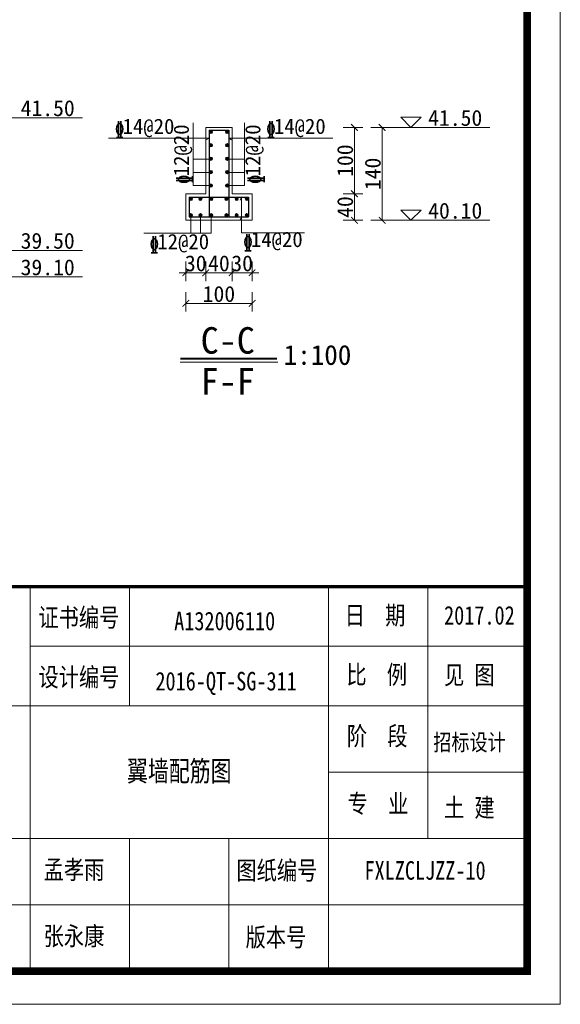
# Model space of a CAD drawing. Extents: x -13074 to 1448651, y 3648755 to 8081248.
# Tile 119 of 173: x 562018 to 562100, y 3858485 to 3858634. Entities that reach past the tile are written whole.
import ezdxf

# ---------------------------------------------------------------- set-up
doc = ezdxf.new("R2010")
doc.units = 0
doc.header["$PDMODE"] = 32
doc.header["$PDSIZE"] = 0.2
doc.layers.get('0').update_dxf_attribs({"linetype": 'CONTINUOUS'})
doc.layers.get('Defpoints').update_dxf_attribs({"linetype": 'CONTINUOUS'})
for name, color, linetype, lineweight in [('0.09标注线', 3, 'CONTINUOUS', 9), ('0.13填充', 8, 'CONTINUOUS', 9), ('0.30粗线', 7, 'CONTINUOUS', 30), ('0.30红', 1, 'CONTINUOUS', 30), ('SHEET', 1, 'CONTINUOUS', 15), ('文字', 7, 'CONTINUOUS', 15), ('新建路', 7, 'CONTINUOUS', 40)]:
    doc.layers.add(name, color=color, linetype=linetype, lineweight=lineweight)
doc.styles.add('-仿宋_GB2312', font='FangSong_GB2312.ttf')
doc.styles.add('CHX-1', font='tssdeng.shx', dxfattribs={"width": 0.7, "height": 300, "bigfont": 'atssdchn.shx'})
doc.styles.add('FHZ', font='FangSong_GB2312.ttf', dxfattribs={"width": 0.7070000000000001, "height": 300})
doc.dimstyles.new('zzzz STANDARD', dxfattribs={"dimtxt": 2.3, "dimasz": 1, "dimexe": 1.25, "dimexo": 1.5, "dimgap": 0.2, "dimtad": 1, "dimdec": 0, "dimlfac": 10, "dimzin": 0, "dimdsep": 46, "dimtxsty": '-仿宋_GB2312', "dimblk": 'ARCHTICK', "dimcen": 0.09, "dimadec": 0, "dimazin": 0, "dimtfac": 1, "dimtdec": 0, "dimtix": 1, "dimtmove": 2, "dimatfit": 3, "dimfxl": 1.7, "dimfxlon": 1, "dimtolj": 1, "dimtzin": 0, "dimlwd": 9, "dimlwe": 9, "dimarcsym": 0})

# ---------------------------------------------------------------- blocks, each defined once
blk = doc.blocks.new('_ARCHTICK')
at = {"color": 0, "linetype": 'ByBlock', "const_width": 0.15}
blk.add_lwpolyline([(-0.5, -0.5), (0.5, 0.5)], dxfattribs=at)
blk = doc.blocks.new('*D2654')
at = {"layer": 'Defpoints', "color": 0, "linetype": 'Continuous', "lineweight": 13}
for p in [(562050.2392936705, 3858617.73100497), (562053.2392936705, 3858607.731004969), (562068.69054901, 3858607.731004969)]:
    blk.add_point(p, dxfattribs=at)
at = {"layer": '新建路', "color": 0, "linetype": 'Continuous', "lineweight": 9}
for p, q in [((562066.99054901, 3858617.73100497), (562069.94054901, 3858617.73100497)), ((562068.69054901, 3858617.73100497), (562068.69054901, 3858607.731004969)), ((562066.99054901, 3858607.731004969), (562069.94054901, 3858607.731004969))]:
    blk.add_line(p, q, dxfattribs=at)
for p, rotation in [((562068.69054901, 3858617.73100497), 90), ((562068.69054901, 3858607.731004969), 270)]:
    blk.add_blockref('_ARCHTICK', p, dxfattribs=dict(at, rotation=rotation))
at = {"layer": '新建路', "color": 0, "linetype": 'Continuous', "lineweight": 13, "insert": (562067.2905490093, 3858612.731004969), "char_height": 2.4, "attachment_point": 5, "rotation": 90, "style": '-仿宋_GB2312'}
blk.add_mtext('\\A1;100', dxfattribs=at)
blk = doc.blocks.new('*D2655')
at = {"layer": 'Defpoints', "color": 0, "linetype": 'Continuous', "lineweight": 13}
for p in [(562053.2392936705, 3858607.731004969), (562053.2392936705, 3858603.731004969), (562068.69054901, 3858603.731004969)]:
    blk.add_point(p, dxfattribs=at)
at = {"layer": '新建路', "color": 0, "linetype": 'Continuous', "lineweight": 9}
for p, q in [((562066.99054901, 3858607.731004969), (562069.94054901, 3858607.731004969)), ((562068.69054901, 3858607.731004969), (562068.69054901, 3858603.731004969)), ((562066.99054901, 3858603.731004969), (562069.94054901, 3858603.731004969))]:
    blk.add_line(p, q, dxfattribs=at)
for p, rotation in [((562068.69054901, 3858607.731004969), 90), ((562068.69054901, 3858603.731004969), 270)]:
    blk.add_blockref('_ARCHTICK', p, dxfattribs=dict(at, rotation=rotation))
at = {"layer": '新建路', "color": 0, "linetype": 'Continuous', "lineweight": 13, "insert": (562067.2905490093, 3858605.731004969), "char_height": 2.4, "attachment_point": 5, "rotation": 90, "style": '-仿宋_GB2312'}
blk.add_mtext('\\A1;40', dxfattribs=at)
blk = doc.blocks.new('*D2656')
at = {"layer": 'Defpoints', "color": 0, "linetype": 'Continuous', "lineweight": 13}
for p in [(562050.2392936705, 3858617.73100497), (562053.2392936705, 3858603.731004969), (562072.8658851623, 3858603.731004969)]:
    blk.add_point(p, dxfattribs=at)
at = {"layer": '新建路', "color": 0, "linetype": 'Continuous', "lineweight": 9}
for p, q in [((562071.1658851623, 3858617.73100497), (562074.1158851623, 3858617.73100497)), ((562072.8658851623, 3858617.73100497), (562072.8658851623, 3858603.731004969)), ((562071.1658851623, 3858603.731004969), (562074.1158851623, 3858603.731004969))]:
    blk.add_line(p, q, dxfattribs=at)
for p, rotation in [((562072.8658851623, 3858617.73100497), 90), ((562072.8658851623, 3858603.731004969), 270)]:
    blk.add_blockref('_ARCHTICK', p, dxfattribs=dict(at, rotation=rotation))
at = {"layer": '新建路', "color": 0, "linetype": 'Continuous', "lineweight": 13, "insert": (562071.4658851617, 3858610.731004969), "char_height": 2.4, "attachment_point": 5, "rotation": 90, "style": '-仿宋_GB2312'}
blk.add_mtext('\\A1;140', dxfattribs=at)
blk = doc.blocks.new('*D2657')
at = {"layer": 'Defpoints', "color": 0, "linetype": 'Continuous', "lineweight": 13}
for p in [(562046.2392936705, 3858607.731004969), (562043.2392936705, 3858603.73100497), (562046.2392936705, 3858595.825895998)]:
    blk.add_point(p, dxfattribs=at)
at = {"layer": '新建路', "color": 0, "linetype": 'Continuous', "lineweight": 9}
for p, q in [((562043.2392936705, 3858597.525895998), (562043.2392936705, 3858594.575895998)), ((562046.2392936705, 3858597.525895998), (562046.2392936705, 3858594.575895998)), ((562043.2392936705, 3858595.825895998), (562042.2392936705, 3858595.825895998)), ((562043.2392936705, 3858595.825895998), (562046.2392936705, 3858595.825895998)), ((562046.2392936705, 3858595.825895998), (562047.2392936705, 3858595.825895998))]:
    blk.add_line(p, q, dxfattribs=at)
blk.add_blockref('_ARCHTICK', (562043.2392936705, 3858595.825895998), dxfattribs=at)
at = {"layer": '新建路', "color": 0, "linetype": 'Continuous', "lineweight": 9, "rotation": 180}
blk.add_blockref('_ARCHTICK', (562046.2392936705, 3858595.825895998), dxfattribs=at)
at = {"layer": '新建路', "color": 0, "linetype": 'Continuous', "lineweight": 13, "insert": (562044.7392936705, 3858597.225895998), "char_height": 2.4, "attachment_point": 5, "style": '-仿宋_GB2312'}
blk.add_mtext('\\A1;30', dxfattribs=at)
blk = doc.blocks.new('*D2659')
at = {"layer": 'Defpoints', "color": 0, "linetype": 'Continuous', "lineweight": 13}
for p in [(562050.2392936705, 3858607.731004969), (562053.2392936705, 3858607.731004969), (562053.2392936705, 3858595.825895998)]:
    blk.add_point(p, dxfattribs=at)
at = {"layer": '新建路', "color": 0, "linetype": 'Continuous', "lineweight": 9}
for p, q in [((562050.2392936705, 3858597.525895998), (562050.2392936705, 3858594.575895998)), ((562053.2392936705, 3858597.525895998), (562053.2392936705, 3858594.575895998)), ((562050.2392936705, 3858595.825895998), (562049.2392936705, 3858595.825895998)), ((562050.2392936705, 3858595.825895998), (562053.2392936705, 3858595.825895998)), ((562053.2392936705, 3858595.825895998), (562054.2392936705, 3858595.825895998))]:
    blk.add_line(p, q, dxfattribs=at)
blk.add_blockref('_ARCHTICK', (562050.2392936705, 3858595.825895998), dxfattribs=at)
at = {"layer": '新建路', "color": 0, "linetype": 'Continuous', "lineweight": 9, "rotation": 180}
blk.add_blockref('_ARCHTICK', (562053.2392936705, 3858595.825895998), dxfattribs=at)
at = {"layer": '新建路', "color": 0, "linetype": 'Continuous', "lineweight": 13, "insert": (562051.7392936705, 3858597.225895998), "char_height": 2.4, "attachment_point": 5, "style": '-仿宋_GB2312'}
blk.add_mtext('\\A1;30', dxfattribs=at)

msp = doc.modelspace()

# ---------------------------------------------------------------- hatches: boundary and pattern name
at = {"layer": '0.13填充', "ltscale": 0.005}
for points in [[(562047.2667403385, 3858617.067031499, -1), (562046.7667403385, 3858617.067031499, -1)], [(562049.2118470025, 3858617.067031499, 1), (562049.7118470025, 3858617.067031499, 1)], [(562047.2667403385, 3858615.044826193, -1), (562046.7667403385, 3858615.044826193, -1)], [(562049.2118470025, 3858615.044826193, 1), (562049.7118470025, 3858615.044826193, 1)], [(562047.2667403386, 3858613.022620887, -1), (562046.7667403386, 3858613.022620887, -1)], [(562049.2118470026, 3858613.022620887, 1), (562049.7118470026, 3858613.022620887, 1)], [(562047.2667403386, 3858611.000415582, -1), (562046.7667403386, 3858611.000415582, -1)], [(562049.2118470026, 3858611.000415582, 1), (562049.7118470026, 3858611.000415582, 1)], [(562047.2667403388, 3858608.978210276, -1), (562046.7667403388, 3858608.978210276, -1)], [(562049.2118470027, 3858608.978210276, 1), (562049.7118470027, 3858608.978210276, 1)], [(562044.2670784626, 3858606.956004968, -1), (562043.7670784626, 3858606.956004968, -1)], [(562045.6996752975, 3858606.95600497, -1), (562045.1996752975, 3858606.95600497, -1)], [(562047.325785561, 3858606.95600497, -1), (562046.825785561, 3858606.95600497, -1)], [(562049.6089480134, 3858606.95600497, -1), (562049.1089480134, 3858606.95600497, -1)], [(562051.164256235, 3858606.95600497, -1), (562050.664256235, 3858606.95600497, -1)], [(562052.2115088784, 3858606.956004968, 1), (562052.7115088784, 3858606.956004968, 1)], [(562044.2670784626, 3858604.50600497, 1), (562043.7670784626, 3858604.50600497, 1)], [(562045.6996752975, 3858604.506004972, 1), (562045.1996752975, 3858604.506004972, 1)], [(562047.325785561, 3858604.506004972, 1), (562046.825785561, 3858604.506004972, 1)], [(562049.6089480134, 3858604.506004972, 1), (562049.1089480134, 3858604.506004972, 1)], [(562051.164256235, 3858604.506004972, 1), (562050.664256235, 3858604.506004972, 1)], [(562052.2115088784, 3858604.50600497, -1), (562052.7115088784, 3858604.50600497, -1)]]:
    msp.add_hatch(color=4, dxfattribs=at).paths.add_polyline_path(points)

# ---------------------------------------------------------------- linework, layer by layer
at = {"layer": '0.09标注线', "color": 3}
for p, q in [((562044.3622185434, 3858608.978210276), (562044.3622185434, 3858618.437449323)), ((562052.1163687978, 3858608.978210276), (562052.1163687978, 3858618.437449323)), ((562031.5762059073, 3858616.105966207), (562046.7642936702, 3858616.105966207)), ((562046.7642936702, 3858616.105966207), (562046.3231785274, 3858615.894030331)), ((562065.4191146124, 3858616.105966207), (562049.7142936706, 3858616.105966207)), ((562049.7142936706, 3858616.105966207), (562050.1554088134, 3858615.894030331)), ((562044.3622185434, 3858612.946210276), (562047.0167403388, 3858612.946210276)), ((562052.1163687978, 3858612.946210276), (562049.4618470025, 3858612.946210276)), ((562044.3622185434, 3858610.962210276), (562047.0167403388, 3858610.962210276)), ((562052.1163687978, 3858610.962210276), (562049.4618470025, 3858610.962210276)), ((562044.3622185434, 3858608.978210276), (562047.0167403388, 3858608.978210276)), ((562052.1163687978, 3858608.978210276), (562049.4618470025, 3858608.978210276)), ((562051.6676289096, 3858607.206004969), (562051.4556930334, 3858606.764889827)), ((562051.6676289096, 3858601.851579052), (562051.6676289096, 3858607.206004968)), ((562044.0170784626, 3858604.50600497, 0.2955373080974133), (562044.0170784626, 3858601.798899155, 0.2955373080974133)), ((562045.4496752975, 3858604.506004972, 0.2955373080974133), (562045.4496752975, 3858601.798899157, 0.2955373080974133)), ((562047.075785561, 3858604.506004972, 0.2955373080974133), (562047.075785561, 3858601.798899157, 0.2955373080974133)), ((562051.6676289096, 3858604.25600497), (562051.4556930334, 3858603.814889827)), ((562036.8919337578, 3858601.798899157, 0.2955373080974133), (562047.075785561, 3858601.798899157, 0.2955373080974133)), ((562051.6676289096, 3858601.851579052), (562061.1268679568, 3858601.851579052))]:
    msp.add_line(p, q, dxfattribs=at)
at = {"layer": '0.09标注线'}
for p, q in [((562075.6727848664, 3858619.269707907), (562077.2114878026, 3858617.731004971)), ((562075.6727848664, 3858619.269707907), (562078.7501907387, 3858619.269707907)), ((562077.2114878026, 3858617.731004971), (562078.7501907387, 3858619.269707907)), ((562075.6727848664, 3858605.269707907), (562077.2114878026, 3858603.731004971)), ((562075.6727848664, 3858605.269707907), (562078.7501907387, 3858605.269707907)), ((562077.2114878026, 3858603.731004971), (562078.7501907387, 3858605.269707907))]:
    msp.add_line(p, q, dxfattribs=at)
at = {"layer": '0.13填充', "lineweight": 40, "ltscale": 0.005}
msp.add_line((562042.4456494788, 3858582.879425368), (562056.9861376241, 3858582.879425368), dxfattribs=at)
at = {"layer": '0.13填充', "ltscale": 0.005}
msp.add_line((562042.3897752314, 3858582.349499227), (562057.1204869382, 3858582.349499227), dxfattribs=at)
at = {"layer": '0.13填充', "color": 4, "ltscale": 0.005}
for centre in [(562047.0167403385, 3858617.067031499), (562049.4618470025, 3858617.067031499), (562047.0167403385, 3858615.044826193), (562049.4618470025, 3858615.044826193), (562047.0167403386, 3858613.022620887), (562049.4618470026, 3858613.022620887), (562047.0167403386, 3858611.000415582), (562049.4618470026, 3858611.000415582), (562047.0167403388, 3858608.978210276), (562049.4618470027, 3858608.978210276), (562044.0170784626, 3858606.956004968, 0.2955373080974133), (562045.4496752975, 3858606.95600497, 0.2955373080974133), (562047.075785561, 3858606.95600497, 0.2955373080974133), (562049.3589480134, 3858606.95600497, 0.2955373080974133), (562050.914256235, 3858606.95600497, 0.2955373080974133), (562052.4615088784, 3858606.956004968, 0.2955373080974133), (562044.0170784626, 3858604.50600497, 0.2955373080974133), (562045.4496752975, 3858604.506004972, 0.2955373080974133), (562047.075785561, 3858604.506004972, 0.2955373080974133), (562049.3589480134, 3858604.506004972, 0.2955373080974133), (562050.914256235, 3858604.506004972, 0.2955373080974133), (562052.4615088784, 3858604.50600497, 0.2955373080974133)]:
    msp.add_circle(centre, 0.25, dxfattribs=at)
at = {"layer": '0.30粗线', "lineweight": 13}
for p, q in [((562046.2392936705, 3858617.731004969), (562050.2392936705, 3858617.731004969)), ((562046.2392936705, 3858617.731004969), (562046.2392936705, 3858607.731004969)), ((562046.2392936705, 3858617.73100497), (562050.2392936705, 3858617.731004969)), ((562050.2392936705, 3858617.731004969), (562050.2392936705, 3858607.731004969)), ((562046.2392936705, 3858607.731004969), (562043.2392936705, 3858607.731004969)), ((562043.2392936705, 3858607.731004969), (562043.2392936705, 3858603.731004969)), ((562050.2392936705, 3858607.731004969), (562053.2392936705, 3858607.731004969)), ((562053.2392936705, 3858607.731004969), (562053.2392936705, 3858603.731004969)), ((562053.2392936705, 3858603.731004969), (562043.2392936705, 3858603.73100497))]:
    msp.add_line(p, q, dxfattribs=at)
at = {"layer": '0.30红'}
for p, q in [((562046.7642936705, 3858617.314576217), (562046.7642936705, 3858604.25600497)), ((562046.7642936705, 3858617.314576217), (562049.7142936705, 3858617.314576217)), ((562049.7142936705, 3858617.314576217), (562049.7142936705, 3858604.25600497)), ((562043.7642936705, 3858607.206004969), (562043.7642936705, 3858604.25600497)), ((562043.7642936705, 3858607.206004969), (562052.7142936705, 3858607.206004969)), ((562052.7142936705, 3858607.206004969), (562052.7142936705, 3858604.25600497)), ((562043.7642936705, 3858604.25600497), (562052.7142936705, 3858604.25600497))]:
    msp.add_line(p, q, dxfattribs=at)
at = {"layer": 'SHEET', "color": 7}
for p, q in [((562019.7522218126, 3858530.488851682), (562019.7522218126, 3858548.488837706)), ((562034.7522101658, 3858530.488851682), (562034.7522101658, 3858548.488837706)), ((562064.7521868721, 3858530.488851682), (562064.7521868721, 3858548.488837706)), ((562079.7521752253, 3858510.488867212), (562079.7521752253, 3858548.488837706)), ((562094.7521635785, 3858539.488844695), (562019.7522218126, 3858539.488844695)), ((561914.7523033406, 3858530.488851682), (562094.7521635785, 3858530.488851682)), ((562019.7522218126, 3858490.48888274), (562019.7522218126, 3858530.488851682)), ((562064.7521868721, 3858490.48888274), (562064.7521868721, 3858530.488851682)), ((562064.7521868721, 3858510.488867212), (562064.7521868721, 3858530.488851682)), ((562064.7521868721, 3858520.488859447), (562094.7521635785, 3858520.488859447)), ((561914.7523033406, 3858510.488867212), (562094.7521635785, 3858510.488867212)), ((562034.7522101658, 3858490.48888274), (562034.7522101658, 3858510.488867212)), ((562049.752198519, 3858490.48888274), (562049.752198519, 3858510.488867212)), ((562094.7521635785, 3858490.48888274), (562094.7521635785, 3858510.488867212)), ((561914.7523033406, 3858500.488874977), (562094.7521635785, 3858500.488874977))]:
    msp.add_line(p, q, dxfattribs=at)
msp.add_lwpolyline([(562099.7521596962, 3858485.488886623), (561679.7524858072, 3858485.488886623), (561679.7524858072, 3858782.488656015), (562099.7521596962, 3858782.488656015)], close=True, dxfattribs=at)
at = {"layer": 'SHEET', "color": 7, "const_width": 1.199999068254}
msp.add_lwpolyline([(561704.7524663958, 3858777.488659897), (562094.7521635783, 3858777.488659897), (562094.7521635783, 3858490.48888274), (561704.7524663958, 3858490.48888274)], close=True, dxfattribs=at)
at = {"layer": 'SHEET', "color": 7, "const_width": 0.4999996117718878}
msp.add_lwpolyline([(561914.7523033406, 3858548.488837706), (562094.7521635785, 3858548.488837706)], dxfattribs=at)
at = {"layer": '新建路', "color": 3, "linetype": 'Continuous', "lineweight": 13}
for p, q in [((562027.6464096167, 3858619.195710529), (562012.6212164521, 3858619.195710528)), ((562089.1410783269, 3858617.73100497), (562074.1158851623, 3858617.731004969)), ((562089.1410783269, 3858603.73100497), (562074.1158851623, 3858603.731004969)), ((562027.6464096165, 3858599.195710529), (562012.6212164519, 3858599.195710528)), ((562027.6464096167, 3858595.195710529), (562012.6212164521, 3858595.195710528))]:
    msp.add_line(p, q, dxfattribs=at)

# ---------------------------------------------------------------- texts
at = {"color": 7, "insert": (562042.2522043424, 3858520.488859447), "char_height": 3.085709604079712, "width": 44.99996505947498, "attachment_point": 5, "style": 'FHZ'}
msp.add_mtext('{\\W0.75;翼墙配筋图}', dxfattribs=at)
at = {"layer": '0.09标注线', "char_height": 2.4, "width": 12.60969114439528, "attachment_point": 1, "style": '-仿宋_GB2312'}
for s, insert in [('41.50', (562018.3183567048, 3858621.846756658)), ('41.50', (562079.813025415, 3858620.382051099)), ('40.10', (562079.813025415, 3858606.382051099)), ('39.50', (562018.3183567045, 3858601.846756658)), ('39.10', (562018.3183567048, 3858597.846756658))]:
    msp.add_mtext(s, dxfattribs=dict(at, insert=insert))
at = {"layer": '0.09标注线', "color": 3, "char_height": 2.3, "width": 17.07402900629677, "attachment_point": 9, "style": '-仿宋_GB2312'}
for s, insert in [('14@20', (562041.5230885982, 3858616.257159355, -2.880236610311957)), ('14@20', (562064.3556719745, 3858616.257159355, -2.880236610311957)), ('12@20', (562046.7618365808, 3858598.869334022, -2.997102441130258)), ('14@20', (562060.8828922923, 3858599.194117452, -2.880236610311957))]:
    msp.add_mtext(s, dxfattribs=dict(at, insert=insert))
at = {"layer": '0.09标注线', "color": 3, "char_height": 2.3, "width": 17.07402900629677, "attachment_point": 9, "rotation": 90, "style": '-仿宋_GB2312'}
for insert in [(562044.2110253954, 3858618.193473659, -2.880236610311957), (562054.9981485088, 3858618.193473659, -2.880236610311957)]:
    msp.add_mtext('12@20', dxfattribs=dict(at, insert=insert))
at = {"layer": 'SHEET', "color": 7, "style": 'FHZ', "width": 0.8}
for s, height, p in [('证书编号', 2.799997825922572, (562020.9995487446, 3858542.4346427)), ('日  期', 2.799997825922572, (562067.2099752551, 3858542.759168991)), ('2017.02', 2.799997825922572, (562082.2099636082, 3858542.759168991)), ('A132006110', 2.799997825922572, (562041.4844672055, 3858541.901216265)), ('设计编号', 2.799997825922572, (562021.0048247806, 3858533.434649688)), ('比  例', 2.799997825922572, (562067.4729892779, 3858533.815675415)), ('见 图', 2.799997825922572, (562082.2099636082, 3858533.75917598)), ('阶  段', 2.799997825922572, (562067.5409381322, 3858524.545887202)), ('招标设计', 2.49999805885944, (562080.5967837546, 3858523.759183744)), ('专  业', 2.799997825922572, (562067.6641030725, 3858514.370493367)), ('土 建', 2.799997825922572, (562082.2099636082, 3858513.759191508)), ('孟孝雨', 2.799997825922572, (562021.7816196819, 3858504.3865439)), ('图纸编号', 2.799997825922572, (562050.87524794, 3858504.279592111)), ('FXLZCLJZZ-10', 2.799997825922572, (562070.2027415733, 3858504.279592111)), ('张永康', 2.799997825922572, (562021.7816196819, 3858494.386551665)), ('版本号', 2.799997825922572, (562052.2568490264, 3858494.208987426))]:
    msp.add_text(s, height=height, dxfattribs=at).set_placement(p)
at = {"layer": 'SHEET', "color": 1, "style": 'FHZ', "width": 0.8}
msp.add_text('2016-QT-SG-311', height=2.799997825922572, dxfattribs=at).set_placement((562038.6552253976, 3858532.82543187))
at = {"layer": '文字', "color": 3, "style": 'CHX-1', "width": 0.62}
for p in [(562032.5902855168, 3858616.205556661, -2.880236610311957), (562055.4228688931, 3858616.205556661, -2.880236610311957), (562037.829033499, 3858598.817731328, -2.997102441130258), (562051.9500892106, 3858599.142514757, -2.880236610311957)]:
    msp.add_text('\x84', height=2.5, dxfattribs=at).set_placement(p)
for p in [(562044.2626280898, 3858609.260670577, -2.880236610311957), (562055.0497512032, 3858609.260670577, -2.880236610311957)]:
    msp.add_text('\x84', height=2.5, rotation=90, dxfattribs=at).set_placement(p)
at = {"layer": '文字', "color": 7, "attachment_point": 1, "style": '-仿宋_GB2312'}
for s, insert, char_height, width in [('C-C', (562045.4839772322, 3858587.616107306), 4, 38.01371816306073), ('1:100', (562058.0160320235, 3858584.927361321), 3, 10.28954739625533), ('F-F', (562045.4839772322, 3858581.453743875), 4, 38.01371816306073)]:
    msp.add_mtext(s, dxfattribs=dict(at, insert=insert, char_height=char_height, width=width))

# ---------------------------------------------------------------- dimensions: what is measured, and where the dimension line sits
at = {"layer": '新建路', "color": 3, "linetype": 'Continuous', "lineweight": 13}
for base, p1, p2, picture, middle in [((562068.69054901, 3858607.731004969), (562050.2392936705, 3858617.73100497), (562053.2392936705, 3858607.731004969), '*D2654', (562067.2905490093, 3858612.731004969)), ((562072.8658851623, 3858603.731004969), (562050.2392936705, 3858617.73100497), (562053.2392936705, 3858603.731004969), '*D2656', (562071.4658851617, 3858610.731004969)), ((562068.69054901, 3858603.731004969), (562053.2392936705, 3858607.731004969), (562053.2392936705, 3858603.731004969), '*D2655', (562067.2905490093, 3858605.731004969))]:
    dim = msp.add_linear_dim(base=base, p1=p1, p2=p2, angle=90, dimstyle='zzzz STANDARD', override={"dimtxt": 2.4, "dimexo": 2}, dxfattribs=at)
    dim.commit()
    dim.dimension.update_dxf_attribs({"geometry": picture, "text_midpoint": middle})
for base, p1, p2, picture, middle in [((562046.2392936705, 3858595.825895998), (562043.2392936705, 3858603.73100497), (562046.2392936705, 3858607.731004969), '*D2657', (562044.7392936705, 3858597.225895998)), ((562053.2392936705, 3858595.825895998), (562050.2392936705, 3858607.731004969), (562053.2392936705, 3858607.731004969), '*D2659', (562051.7392936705, 3858597.225895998))]:
    dim = msp.add_linear_dim(base=base, p1=p1, p2=p2, dimstyle='zzzz STANDARD', override={"dimtxt": 2.4, "dimexo": 2}, dxfattribs=at)
    dim.commit()
    dim.dimension.update_dxf_attribs({"geometry": picture, "text_midpoint": middle})
for base, p1, p2 in [((562050.2392936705, 3858595.825895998), (562046.2392936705, 3858607.731004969), (562050.2392936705, 3858607.731004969)), ((562053.2392936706, 3858591.209298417), (562043.2392936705, 3858603.731004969), (562053.2392936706, 3858603.73100497))]:
    msp.add_linear_dim(base=base, p1=p1, p2=p2, dimstyle='zzzz STANDARD', override={"dimtxt": 2.4, "dimexo": 2}, dxfattribs=at).render()

doc.saveas('drawing.dxf')
